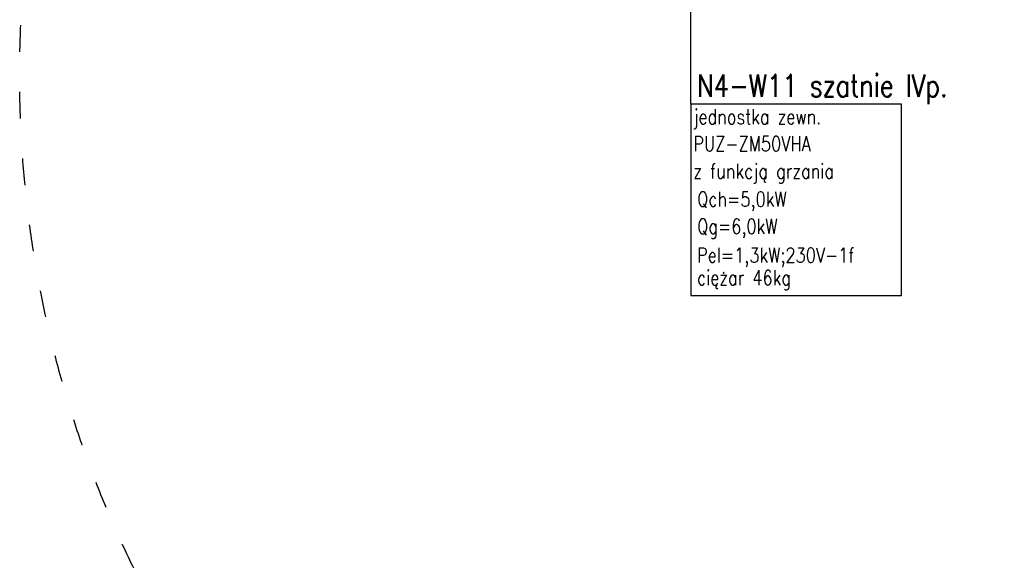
# Model space of a CAD drawing. Header units: millimetres. Extents: x -3034 to 546681, y -100001 to 133386.
# Tile 51 of 173: x 75982 to 82629, y -18433 to -14733. Entities that reach past the tile are written whole.
import ezdxf

# ---------------------------------------------------------------- set-up
doc = ezdxf.new("R2010")
doc.units = ezdxf.units.MM
doc.linetypes.add('ACAD_ISO03W100', pattern=[150, 60, -90])
for name, color, linetype in [('ELEK CIENKIE', 80, 'Continuous'), ('ELEK ODGROMÓWKA', 214, 'Continuous'), ('HVAC_CT_opisy', 3, 'Continuous')]:
    doc.layers.add(name, color=color, linetype=linetype)
doc.layers.add('HVAC_WENTYLACJA_ETYKIETY', color=3, linetype='Continuous', lineweight=18)
doc.styles.add('OPIS1', font='ROMANS.SHX', dxfattribs={"width": 0.9})
doc.styles.add('ROMANS', font='romans.shx')

# ---------------------------------------------------------------- blocks, each defined once
blk = doc.blocks.new('iglice')
at = {"layer": 'ELEK CIENKIE', "color": 232, "linetype": 'ACAD_ISO03W100', "ltscale": 3}
blk.add_circle((-27813.9, 9135.3), 7540, dxfattribs=at)

msp = doc.modelspace()

# ---------------------------------------------------------------- linework, layer by layer
at = {"layer": 'HVAC_CT_opisy', "transparency": 33554687}
msp.add_line((80513.848, -15302.442), (80513.848, -14158.836), dxfattribs=at)
at = {"layer": 'HVAC_CT_opisy', "transparency": 33554687, "elevation": 0}
msp.add_lwpolyline([(80513.848, -16592.257), (81934.93, -16592.257), (81934.93, -15302.442), (80513.848, -15302.442)], close=True, dxfattribs=at)

# ---------------------------------------------------------------- block references
at = {"layer": 'ELEK ODGROMÓWKA'}
msp.add_blockref('iglice', (111335.99, -24243.943), dxfattribs=at)

# ---------------------------------------------------------------- texts
at = {"layer": 'HVAC_CT_opisy', "transparency": 33554687, "style": 'ROMANS', "width": 0.8}
for s, p in [('jednostka zewn.', (80529.772, -15437.426, 0)), ('PUZ-ZM50VHA', (80529.772, -15619.513, 0)), ('z funkcją grzania', (80529.772, -15804.272, 0)), ('Qch=5,0kW', (80555.752, -15992.966, 0)), ('Qg=6,0kW', (80555.752, -16176.796, 0)), ('Pel=1,3kW;230V-1f', (80554.674, -16370.624, 0)), ('ciężar 46kg', (80554.674, -16523.179, 0))]:
    msp.add_text(s, height=100, dxfattribs=at).set_placement(p)
at = {"layer": 'HVAC_WENTYLACJA_ETYKIETY', "insert": (80554.391, -15102.442), "char_height": 150, "width": 2111.83954, "attachment_point": 1, "style": 'OPIS1'}
msp.add_mtext('\\C6;\\W0.8;N4-W11 szatnie IVp.', dxfattribs=at)

doc.saveas('drawing.dxf')
